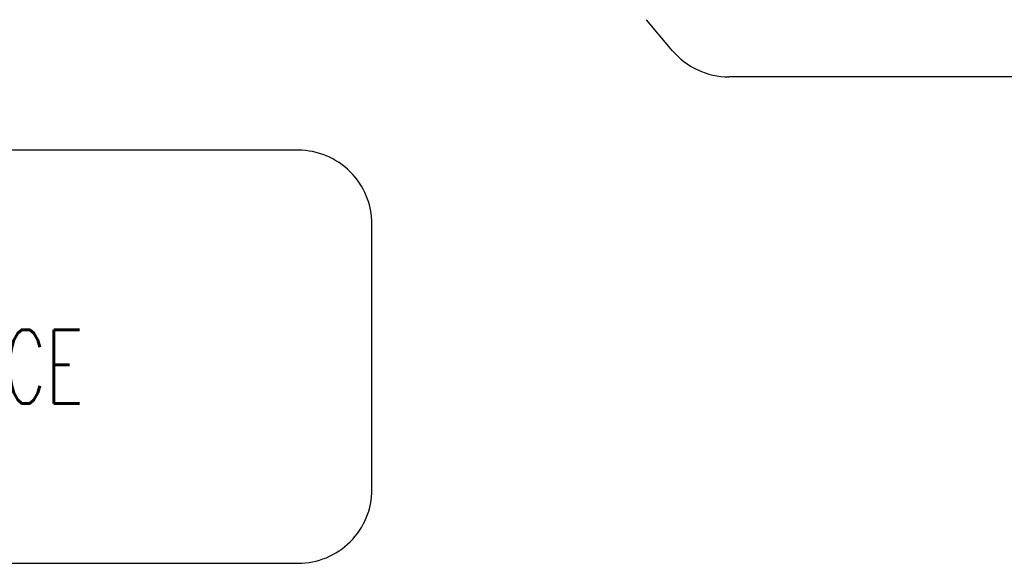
# Model space of a CAD drawing. Extents: x -1809 to 6113, y -4129 to 1471.
# Tile 3 of 197: x -379 to -113, y -2999 to -2851. Entities that reach past the tile are written whole.
import ezdxf

# ---------------------------------------------------------------- set-up
doc = ezdxf.new("R2010")
doc.units = 0
doc.layers.add('1', color=7, linetype='CONTINUOUS')
doc.styles.add('CONVERTER_1', font='txt.shx', dxfattribs={"width": 0.63})

# ---------------------------------------------------------------- blocks, each defined once
blk = doc.blocks.new('Z-STACK', base_point=(-660.9662464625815, -2918.356431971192))
at = {"layer": '1', "color": 1, "linetype": 'CONTINUOUS'}
for p, q in [((-202.5988750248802, -2859.54495163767), (-209.5692303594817, -2851.219970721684)), ((16.39657613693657, -2866.705564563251), (-187.2642690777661, -2866.705564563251))]:
    blk.add_line(p, q, dxfattribs=at)
at = {"layer": '1', "color": 1}
blk.add_lwpolyline([(-625.6227313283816, -2998.613505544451), (-304.022731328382, -2998.613505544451, 0.4142135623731), (-284.022731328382, -2978.613505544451), (-284.022731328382, -2906.613505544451, 0.4142135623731), (-304.022731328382, -2886.613505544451), (-625.6227313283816, -2886.613505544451, 0.4142135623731), (-645.6227313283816, -2906.613505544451), (-645.6227313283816, -2978.613505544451, 0.4142135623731)], format="xyb", close=True, dxfattribs=at)
at = {"layer": '1', "color": 1, "linetype": 'CONTINUOUS'}
blk.add_arc((-187.2642690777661, -2846.705564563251), 20.00000000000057, -140.06117351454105, -90, dxfattribs=at)
at = {"layer": '1', "color": 1, "insert": (-635.6227313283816, -2988.613505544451), "char_height": 19.99999999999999, "attachment_point": 7, "style": 'CONVERTER_1'}
blk.add_mtext('DISTANCE RANGE\\PFROM STIFFENER TOP SURFACE\\PTO HEADPLATE', dxfattribs=at)

msp = doc.modelspace()

# ---------------------------------------------------------------- block references
at = {"layer": '1'}
msp.add_blockref('Z-STACK', (-660.9662464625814, -2918.3564319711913), dxfattribs=at)

doc.saveas('drawing.dxf')
